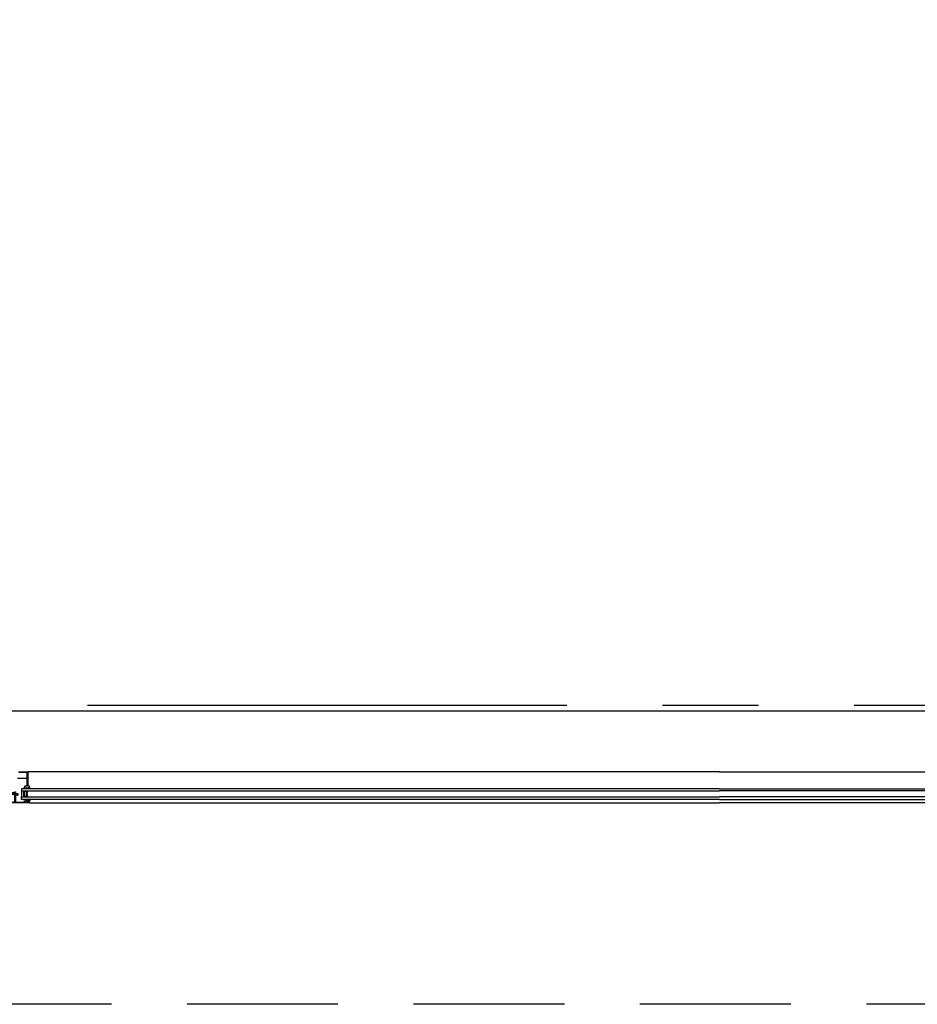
# Model space of a CAD drawing. Header units: millimetres. Extents: x 111285 to 237437, y -9513 to 52045.
# Tile 18 of 117: x 130491 to 132275, y 0 to 1956. Entities that reach past the tile are written whole.
import ezdxf

# ---------------------------------------------------------------- set-up
doc = ezdxf.new("R2010")
doc.units = ezdxf.units.MM
doc.header["$LTSCALE"] = 100
doc.linetypes.add('CENTER', pattern=[50.8, 31.75, -6.35, 6.35, -6.35])
doc.linetypes.add('DASHED3', pattern=[4.5, 3, -1.5])
doc.layers.get('0').update_dxf_attribs({"color": 252})
for name, color, linetype in [('0-aanzicht', 252, 'Continuous'), ('0-BUITENKOZIJNEN', 252, 'Continuous'), ('0-HOOFDSTRAMIEN', 1, 'CENTER')]:
    doc.layers.add(name, color=color, linetype=linetype)
doc.layers.add('X-ref binnenlijn', color=252, linetype='Continuous', plot=False)
doc.linetypes.add('ZIGZAG', pattern='A,0.00254,-5.08,[131,ltypeshp.shx,S=5.08,R=0,X=-5.08,Y=0],-10.16,[131,ltypeshp.shx,S=5.08,R=180,X=5.08,Y=0],-5.08', length=20.32254)

# ---------------------------------------------------------------- blocks, each defined once
blk = doc.blocks.new('U-STRAMIEN')
at = {"layer": '0-HOOFDSTRAMIEN', "ltscale": 0.3}
blk.add_lwpolyline([(-5000, 0), (68000, 0)], dxfattribs=at)
blk = doc.blocks.new('P-71191BLOCK')
at = {"layer": '0-BUITENKOZIJNEN', "linetype": 'Continuous', "ltscale": 0.25}
blk.add_lwpolyline([(14.4, 46.4), (13, 45.6), (12.5, 45.6, -0.414214), (12.3, 45.8), (12.3, 49.6, -0.414214), (12.5, 49.8), (14.5, 49, 0.9366), (14.9, 48.8), (15.9, 50.5, 0.577375), (15.7, 51), (12.1, 51, -0.414214), (11.4, 51.7), (11.4, 54.2, -0.414214), (11.7, 54.5), (12.3, 54.5, 1), (12.3, 55.5), (9.1, 55.5, 0.412335), (8.3, 54.7, 0.416094), (8.5, 54.5), (9.7, 54.5, -0.414214), (9.9, 54.3), (9.9, 51.5, -0.414214), (9.4, 51), (-3.9, 51, -0.410557), (-4.4, 51.5), (-4.6, 67), (-4.6, 69.5, -0.414214), (-4.1, 70), (-3.2, 70, -0.414214), (-3, 69.8), (-3, 68.9, 1), (-2.2, 68.9), (-2.2, 72, 0.414214), (-2.7, 72.5), (-3, 72.5, 0.414214), (-3.2, 72.3), (-3.2, 71.7, -0.414214), (-3.7, 71.2), (-4.3, 71.2, -0.414214), (-4.8, 71.7), (-4.8, 76.3, -0.414214), (-4.3, 76.8), (-3.7, 76.8, -0.414214), (-3.2, 76.3), (-3.2, 75.7, 0.414214), (-3, 75.5), (-2.7, 75.5, 0.414214), (-2.2, 76), (-2.2, 77.5, 0.414214), (-2.7, 78), (-5.7, 78, 0.414214), (-6.2, 77.5), (-6.2, 0.5, 0.414214), (-5.7, 0), (3.5, 0, 0.414214), (4, 0.5), (4, 2, 0.414214), (3.5, 2.5), (3.4, 2.5, 0.414214), (3.2, 2.3), (3.2, 2, -1), (1.6, 2), (1.6, 6, -1), (3.2, 6), (3.2, 5.7, 0.414214), (3.4, 5.5), (3.5, 5.5, 0.414214), (4, 6), (4, 26.5, -0.414214), (4.5, 27), (10, 27, -0.414214), (10.5, 26.5), (10.5, 23.4, -0.414214), (10.3, 23.2), (8.7, 23.2, 0.414214), (8.5, 23, 0.414214), (9.3, 22.2), (11.6, 22.2, 0.414214), (12.1, 22.7), (12.1, 26.8, -0.414214), (12.3, 27), (15.7, 27, 0.577351), (15.9, 27.5), (14.9, 29.2, 0.936617), (14.5, 29), (12.5, 28.2, -0.414214), (12.3, 28.4), (12.3, 32.2, -0.414214), (12.5, 32.4), (13, 32.4), (14.4, 31.6, 0.999993), (14.8, 31.6), (14.8, 32, 0.267949), (13.3, 34.6), (12.8, 34.8, -0.267949), (12.3, 35.7), (12.3, 42.3, -0.267949), (12.8, 43.2), (13.3, 43.4, 0.267949), (14.8, 46), (14.8, 46.4, 0.999992)], format="xyb", close=True, dxfattribs=at)
at = {"layer": '0-BUITENKOZIJNEN', "linetype": 'Continuous'}
for points in [[(-4.8, 28.9), (-4.8, 32.1, -0.414214), (-4.6, 32.3), (-4.4, 32.3, 0.414214), (-4.2, 32.5), (-4.2, 33.6, 0.414214), (-4.4, 33.8), (-4.6, 33.8, -0.414214), (-4.8, 34), (-4.8, 47.5, -0.414214), (-4.6, 47.7), (-4.4, 47.7, 0.414214), (-4.2, 47.9), (-4.2, 49, -0.414214), (-4, 49.2), (-2.9, 49.2, 0.414214), (-2.7, 49.4, -0.414214), (-2.5, 49.6), (8.8, 49.6, -0.414214), (9, 49.4, 0.414214), (9.2, 49.2), (10.3, 49.2, -0.414214), (10.5, 49), (10.5, 29, -0.414214), (10.3, 28.8), (9.2, 28.8, 0.414214), (9, 28.6, -0.414214), (8.8, 28.4), (4.2, 28.4, -0.414214), (4, 28.6, 0.414214), (3.8, 28.8), (2.8, 28.8, 0.414214), (2.6, 28.6, -0.414214), (2.4, 28.4), (-4.3, 28.4, -0.414214)], [(-0.1, 1.4), (-4.3, 1.4, -0.414214), (-4.8, 1.9), (-4.8, 26.5, -0.414214), (-4.3, 27), (2.1, 27, -0.414214), (2.6, 26.5), (2.6, 8.7, -0.414214), (2.1, 8.2), (1.9, 8.2, 0.414214), (0.4, 6.7), (0.4, 1.9, -0.414214)]]:
    blk.add_lwpolyline(points, format="xyb", close=True, dxfattribs=at)
blk = doc.blocks.new('SR2-horizontal')
at = {"linetype": 'Continuous', "ltscale": 0.25}
for p, q in [((-428, -400), (-1800, -400)), ((428, -400), (1800, -400)), ((-1800, -462), (-425.6, -462)), ((1800, -462), (425.6, -462))]:
    blk.add_line(p, q, dxfattribs=at)
at = {"linetype": 'Continuous'}
for p, q in [((-412.9, -424), (-1800, -424)), ((-1800, -428), (-412.9, -428)), ((412.9, -424), (412.9, -412)), ((412.9, -424), (1800, -424)), ((412.9, -428), (412.9, -424)), ((1800, -428), (412.9, -428)), ((419.5, -412), (417.5, -414)), ((417.5, -414), (417.5, -422)), ((417.5, -422), (419.5, -424)), ((418.5, -422), (418.5, -414)), ((418.5, -414), (419.5, -414)), ((419.5, -422), (418.5, -422)), ((424.5, -412), (419.5, -412)), ((419.5, -414), (419.5, -413)), ((419.5, -413), (423, -413)), ((419.5, -423), (419.5, -422)), ((423, -423), (419.5, -423)), ((419.5, -424), (424.5, -424)), ((423, -413), (423, -423)), ((423.3, -418), (424.5, -416.8)), ((424.5, -419.2), (423.3, -418)), ((424.5, -416.8), (424.5, -412)), ((424.5, -424), (424.5, -419.2))]:
    blk.add_line(p, q, dxfattribs=at)
for points in [[(-1800, -407), (-412.9, -407), (-412.9, -412), (-1800, -412)], [(1800, -407), (412.9, -407), (412.9, -412), (1800, -412)]]:
    blk.add_lwpolyline(points, dxfattribs=at)
for points in [[(426.5, -406.7), (426.5, -406.7, 0.150479), (426.7, -406.8), (426.7, -406.8), (428.2, -406.8), (428.2, -406.8, -0.203155), (430.2, -406.8), (430.2, -406.8), (430.5, -406.8), (430.5, -406.8, 0.321315), (428.2, -403.6), (428.2, -403.6), (428.2, -403.7), (428.2, -403.7, -0.414214), (427.7, -404.2), (427.7, -404.2), (425.8, -404.2), (425.8, -404.2, -0.414214), (425.3, -403.7), (425.3, -403.7), (425.3, -403), (425.3, -403, -0.414214), (425.5, -402.8), (425.5, -402.8), (425.5, -402.8), (425.6, -402.8), (425.6, -402.8, 0.414214), (425.9, -402.5), (425.9, -402.5), (425.9, -402.3), (425.9, -402.3), (425.1, -401.7), (425.1, -401.7), (422.9, -401.7), (422.9, -401.7), (422.1, -402.3), (422.1, -402.3), (422.1, -402.5), (422.1, -402.5, 0.414214), (422.4, -402.8), (422.4, -402.8), (422.5, -402.8), (422.5, -402.8, -0.414214), (422.7, -403), (422.7, -403), (422.7, -403.7), (422.7, -403.7, -0.414214), (422.2, -404.2), (422.2, -404.2), (421, -404.2), (421, -404.2, 0.216855), (421, -404.6), (421, -404.6, 0.246521), (421.2, -404.8, -0.121194)], [(423.5, -404.2), (423.5, -404.2), (423.5, -402.8), (423.5, -402.8, -0.414214), (423.8, -402.5), (423.8, -402.5), (424.2, -402.5), (424.2, -402.5, -0.414214), (424.5, -402.8), (424.5, -402.8), (424.5, -404), (424.5, -404, -0.300021), (424.3, -404.3), (424.3, -404.3), (423.9, -404.4, -0.538437)], [(426.9, -406), (426.9, -406, 0.024804), (425.8, -405.4), (425.8, -405.4, -0.78183), (425.9, -404.8), (425.9, -404.8), (427.7, -404.8), (427.7, -404.8, 0.138255), (428.3, -404.6), (428.3, -404.6, -0.29655), (428.6, -404.6), (428.6, -404.6, -0.093259), (429.3, -405.3), (429.3, -405.3, -0.587696), (429.1, -405.8), (429.1, -405.8, 0.095255), (427.8, -406.1, -0.257242)], [(430.2, -428.3), (427.1, -428.3, 0.191979), (424, -429.5, -0.398651), (421.8, -429.5, 0.191979), (418.7, -428.3), (416.6, -428.3, 0.414214), (416.4, -428.5), (416.4, -428.7, 0.326741), (416.9, -429.2, -0.302866), (419.5, -431.3), (420, -433.1, 0.33328), (421.1, -433.9), (422.1, -433.9, -0.198912), (422.3, -434), (422.9, -434.6, 0.493145), (423.2, -434.6), (423.6, -434, -0.267949), (423.8, -433.9), (425.8, -433.9, -0.414214), (426, -434.1), (426, -436, 0.635409), (426.4, -436.2, 0.209907), (429.1, -429.8, 0.491509), (428.7, -429.6, 0.194986), (426.6, -431.4, -1.088983), (426.2, -431.1, -0.162066), (429.9, -429, 0.416129), (430.4, -428.5), (430.4, -428.5, 0.414214)]]:
    blk.add_lwpolyline(points, format="xyb", close=True, dxfattribs=at)
at = {"layer": '0-BUITENKOZIJNEN', "linetype": 'Continuous'}
for points in [[(405.4, -449.4), (415.9, -449.4), (423.6, -449.4, -0.421807), (424.6, -450.4), (424.3, -459, -0.406661), (422.8, -460.5), (415.9, -460.5), (409.7, -460.5, -0.267949), (409.3, -460.2)], [(407, -462), (415.9, -462), (425.3, -462), (425.3, -462, 0.414214), (425.8, -461.5), (425.8, -434.6, 0.414214), (425.3, -434.1), (425.3, -434.1), (424, -434.1), (424, -434.1, 0.414214), (423.5, -434.6), (423.5, -434.6), (423.5, -435.1), (423.5, -435.1, 0.414214), (424, -435.6), (424.1, -435.6), (424, -435.6), (424, -435.6), (424.1, -435.6), (424.1, -435.6, -0.414214), (424.6, -436.1), (424.6, -447.1), (424.6, -447.1, -0.454262), (423.6, -448.3), (415.9, -448.3), (405.6, -448.3)]]:
    blk.add_lwpolyline(points, format="xyb", dxfattribs=at)
at = {"linetype": 'ZIGZAG', "ltscale": 0.25, "rotation": 270}
blk.add_blockref('P-71191BLOCK', (350, -406.2), dxfattribs=at)
blk = doc.blocks.new('onderlegger beganegrond')
at = {"layer": '0-aanzicht', "linetype": 'DASHED3'}
blk.add_lwpolyline([(64822, 0), (15, 0), (15, 15), (0, 15), (0, 44373), (15, 44373), (15, 44388), (33060, 44388)], dxfattribs=at)
at = {"layer": 'X-ref binnenlijn'}
blk.add_lwpolyline([(65120, 12574), (32630, 12574), (32630, 12638), (7405, 12638), (7405, 16138), (32630, 16138), (32630, 29144), (7405, 29144), (7405, 32644), (32630, 32644), (32630, 43805), (583, 43805), (583, 583), (43680, 583)], dxfattribs=at)
at = {"xscale": -1, "rotation": 180}
for p in [(3930, 0), (7530, 0)]:
    blk.add_blockref('SR2-horizontal', p, dxfattribs=at)

msp = doc.modelspace()

# ---------------------------------------------------------------- linework, layer by layer
at = {"linetype": 'Continuous', "ltscale": 0.25}
for p, q in [((131882, 462), (130507.6, 462)), ((131882, 462), (133256.4, 462)), ((130510, 400), (131882, 400)), ((133254, 400), (131882, 400))]:
    msp.add_line(p, q, dxfattribs=at)
at = {"linetype": 'Continuous'}
for p, q in [((131882, 428), (130494.9, 428)), ((130494.9, 428), (130494.9, 424)), ((130494.9, 424), (131882, 424)), ((130494.9, 424), (130494.9, 412)), ((130499.5, 422), (130501.5, 424)), ((130499.5, 414), (130499.5, 422)), ((130501.5, 412), (130499.5, 414)), ((130501.5, 422), (130500.5, 422)), ((130500.5, 422), (130500.5, 414)), ((130500.5, 414), (130501.5, 414)), ((130501.5, 424), (130506.5, 424)), ((130505, 423), (130501.5, 423)), ((130501.5, 423), (130501.5, 422)), ((130501.5, 414), (130501.5, 413)), ((130501.5, 413), (130505, 413)), ((130506.5, 412), (130501.5, 412)), ((130505, 413), (130505, 423)), ((130506.5, 419.2), (130505.3, 418)), ((130505.3, 418), (130506.5, 416.8)), ((130506.5, 424), (130506.5, 419.2)), ((130506.5, 416.8), (130506.5, 412)), ((131882, 428), (133269.1, 428)), ((133269.1, 424), (131882, 424))]:
    msp.add_line(p, q, dxfattribs=at)
for points in [[(130512.2, 428.3), (130509.1, 428.3, -0.191979), (130506, 429.5, 0.398651), (130503.8, 429.5, -0.191979), (130500.7, 428.3), (130498.6, 428.3, -0.414214), (130498.4, 428.5), (130498.4, 428.7, -0.326741), (130498.9, 429.2, 0.302866), (130501.5, 431.3), (130502, 433.1, -0.33328), (130503.1, 433.9), (130504.1, 433.9, 0.198912), (130504.3, 434), (130504.9, 434.6, -0.493145), (130505.2, 434.6), (130505.6, 434, 0.267949), (130505.8, 433.9), (130507.8, 433.9, 0.414214), (130508, 434.1), (130508, 436, -0.635409), (130508.4, 436.2, -0.209907), (130511.1, 429.8, -0.491509), (130510.7, 429.6, -0.194986), (130508.6, 431.4, 1.088983), (130508.2, 431.1, 0.162066), (130511.9, 429, -0.416129), (130512.4, 428.5), (130512.4, 428.5, -0.414214)], [(130508.5, 406.7), (130508.5, 406.7, -0.150479), (130508.7, 406.8), (130508.7, 406.8), (130510.2, 406.8), (130510.2, 406.8, 0.203155), (130512.2, 406.8), (130512.2, 406.8), (130512.5, 406.8), (130512.5, 406.8, -0.321315), (130510.2, 403.6), (130510.2, 403.6), (130510.2, 403.7), (130510.2, 403.7, 0.414214), (130509.7, 404.2), (130509.7, 404.2), (130507.8, 404.2), (130507.8, 404.2, 0.414214), (130507.3, 403.7), (130507.3, 403.7), (130507.3, 403), (130507.3, 403, 0.414214), (130507.5, 402.8), (130507.5, 402.8), (130507.5, 402.8), (130507.6, 402.8), (130507.6, 402.8, -0.414214), (130507.9, 402.5), (130507.9, 402.5), (130507.9, 402.3), (130507.9, 402.3), (130507.1, 401.7), (130507.1, 401.7), (130504.9, 401.7), (130504.9, 401.7), (130504.1, 402.3), (130504.1, 402.3), (130504.1, 402.5), (130504.1, 402.5, -0.414214), (130504.4, 402.8), (130504.4, 402.8), (130504.5, 402.8), (130504.5, 402.8, 0.414214), (130504.7, 403), (130504.7, 403), (130504.7, 403.7), (130504.7, 403.7, 0.414214), (130504.2, 404.2), (130504.2, 404.2), (130503, 404.2), (130503, 404.2, -0.216855), (130503, 404.6), (130503, 404.6, -0.246521), (130503.2, 404.8, 0.121194)], [(130505.5, 404.2), (130505.5, 404.2), (130505.5, 402.8), (130505.5, 402.8, 0.414214), (130505.8, 402.5), (130505.8, 402.5), (130506.2, 402.5), (130506.2, 402.5, 0.414214), (130506.5, 402.8), (130506.5, 402.8), (130506.5, 404), (130506.5, 404, 0.300021), (130506.3, 404.3), (130506.3, 404.3), (130505.9, 404.4, 0.538437)], [(130508.9, 406), (130508.9, 406, -0.024804), (130507.8, 405.4), (130507.8, 405.4, 0.78183), (130507.9, 404.8), (130507.9, 404.8), (130509.7, 404.8), (130509.7, 404.8, -0.138255), (130510.3, 404.6), (130510.3, 404.6, 0.29655), (130510.6, 404.6), (130510.6, 404.6, 0.093259), (130511.3, 405.3), (130511.3, 405.3, 0.587696), (130511, 405.8), (130511, 405.8, -0.095255), (130509.8, 406.1, 0.257242)]]:
    msp.add_lwpolyline(points, format="xyb", close=True, dxfattribs=at)
for points in [[(131882, 407), (130494.9, 407), (130494.9, 412), (131882, 412)], [(131882, 407), (133269.1, 407), (133269.1, 412), (131882, 412)]]:
    msp.add_lwpolyline(points, dxfattribs=at)
at = {"layer": '0-BUITENKOZIJNEN', "linetype": 'Continuous'}
for points in [[(130487.4, 449.4), (130497.9, 449.4), (130505.6, 449.4, 0.421807), (130506.6, 450.4), (130506.3, 459, 0.406661), (130504.8, 460.5), (130497.9, 460.5), (130491.7, 460.5, 0.267949), (130491.3, 460.3)], [(130489, 462), (130497.9, 462), (130507.3, 462), (130507.3, 462, -0.414214), (130507.8, 461.5), (130507.8, 434.6, -0.414214), (130507.3, 434.1), (130507.3, 434.1), (130506, 434.1), (130506, 434.1, -0.414214), (130505.5, 434.6), (130505.5, 434.6), (130505.5, 435.1), (130505.5, 435.1, -0.414214), (130506, 435.6), (130506.1, 435.6), (130506, 435.6), (130506, 435.6), (130506.1, 435.6), (130506.1, 435.6, 0.414214), (130506.6, 436.1), (130506.6, 447.1), (130506.6, 447.1, 0.454262), (130505.6, 448.3), (130497.9, 448.3), (130487.6, 448.3)]]:
    msp.add_lwpolyline(points, format="xyb", dxfattribs=at)
at = {"layer": '0-BUITENKOZIJNEN', "linetype": 'Continuous', "ltscale": 0.25}
msp.add_lwpolyline([(130483.5, 401.8), (130499, 401.6), (130501.5, 401.6, 0.414214), (130502, 402.1), (130502, 403, 0.414214), (130501.8, 403.2), (130500.9, 403.2, -1), (130500.9, 404), (130504, 404, -0.414214), (130504.5, 403.5), (130504.5, 403.2, -0.414214), (130504.3, 403), (130503.7, 403, 0.414214), (130503.2, 402.5), (130503.2, 401.9, 0.414214), (130503.7, 401.4), (130508.3, 401.4, 0.414214), (130508.8, 401.9), (130508.8, 402.5, 0.414214), (130508.3, 403), (130507.7, 403, -0.414214), (130507.5, 403.2), (130507.5, 403.5, -0.414214), (130508, 404), (130509.5, 404, -0.414214), (130510, 403.5), (130510, 400.5, -0.414214), (130509.5, 400), (130432.5, 400, -0.414214)], format="xyb", dxfattribs=at)

# ---------------------------------------------------------------- block references
msp.add_blockref('onderlegger beganegrond', (126152, 0))
at = {"layer": '0-HOOFDSTRAMIEN'}
msp.add_blockref('U-STRAMIEN', (126482, 594), dxfattribs=at)

doc.saveas('drawing.dxf')
